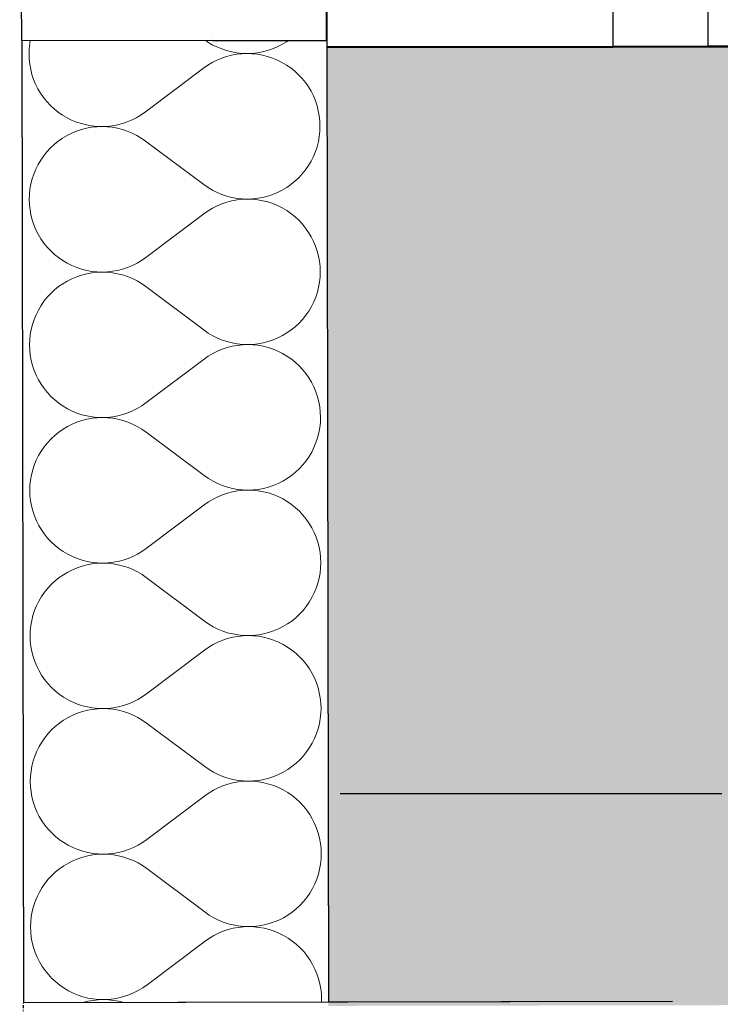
# Model space of a CAD drawing. Header units: millimetres. Extents: x -28761 to 4793, y -4271 to 20239.
# Tile 204 of 256: x -11146 to -10779, y 16435 to 16951. Entities that reach past the tile are written whole.
import ezdxf

# ---------------------------------------------------------------- set-up
doc = ezdxf.new("R2010")
doc.units = ezdxf.units.MM
doc.header["$MEASUREMENT"] = 0
for name, pattern in [('Wipeout_Contour', [1000, 0, -1000]), ('Čerchovaná S', [3.5, 1.5, -0.85, 0.3, -0.85]), ('Čárkovaná', [325, 200, -125])]:
    doc.linetypes.add(name, pattern=pattern)
for name, color, linetype in [('5._POHLED ZÁPADNÍ_1_Konstrukce - nenosné', 7, 'Continuous'), ('5._POHLED ZÁPADNÍ_1_Konstrukce - nosné', 7, 'Continuous'), ('5._POHLED ZÁPADNÍ_1_Nové_Konstrukce - nenosné', 7, 'Continuous'), ('5._POHLED ZÁPADNÍ_1_Nové_Konstrukce - nosné', 7, 'Continuous'), ('5._POHLED ZÁPADNÍ_1_Nové_Kresby a obrázky', 7, 'Continuous'), ('5._POHLED ZÁPADNÍ_1_Nové_Otvory – Dveře', 7, 'Continuous'), ('5._POHLED ZÁPADNÍ_1_Nové_Otvory – Okna', 7, 'Continuous'), ('5._POHLED ZÁPADNÍ_1_Nové_Výplně – Řezové', 7, 'Continuous'), ('5._POHLED ZÁPADNÍ_1_Výplně – Řezové', 7, 'Continuous')]:
    doc.layers.add(name, color=color, linetype=linetype)

# ---------------------------------------------------------------- blocks, each defined once
blk = doc.blocks.new('*X32', base_point=(-30186.65, -6515.26))
at = {"layer": '5._POHLED ZÁPADNÍ_1_Nové_Výplně – Řezové', "color": 21, "linetype": 'Continuous', "lineweight": 20, "true_color": 0xffaaaa}
for p, q in [((-11140.55, 16938.08), (-11140.84, 16935.38)), ((-11140.3, 16939.45), (-11140.55, 16938.08)), ((-11048.33, 16939.62), (-11047.28, 16938.89)), ((-11047.28, 16938.89), (-11044.94, 16937.5)), ((-11044.94, 16937.5), (-11042.5, 16936.29)), ((-11042.5, 16936.29), (-11039.99, 16935.25)), ((-11013.35, 16935.28), (-11010.84, 16936.32)), ((-11010.84, 16936.32), (-11008.41, 16937.54)), ((-11008.41, 16937.54), (-11006.07, 16938.94)), ((-11006.07, 16938.94), (-11004.98, 16939.69)), ((-11140.84, 16935.38), (-11140.93, 16932.66)), ((-11140.93, 16932.66), (-11140.83, 16929.94)), ((-11039.99, 16935.25), (-11037.41, 16934.39)), ((-11037.4, 16931.29), (-11039.98, 16930.42)), ((-11037.41, 16934.39), (-11034.77, 16933.72)), ((-11034.77, 16931.97), (-11037.4, 16931.29)), ((-11034.77, 16933.72), (-11032.09, 16933.24)), ((-11032.09, 16932.46), (-11034.77, 16931.97)), ((-11032.09, 16933.24), (-11029.39, 16932.95)), ((-11029.39, 16932.76), (-11032.09, 16932.46)), ((-11029.39, 16932.95), (-11026.67, 16932.86)), ((-11026.67, 16932.86), (-11029.39, 16932.76)), ((-11026.67, 16932.86), (-11023.95, 16932.96)), ((-11023.95, 16932.77), (-11026.67, 16932.86)), ((-11023.95, 16932.96), (-11021.24, 16933.25)), ((-11021.24, 16932.49), (-11023.95, 16932.77)), ((-11021.24, 16933.25), (-11018.57, 16933.74)), ((-11018.56, 16932.01), (-11021.24, 16932.49)), ((-11018.57, 16933.74), (-11015.93, 16934.42)), ((-11015.93, 16931.34), (-11018.56, 16932.01)), ((-11015.93, 16934.42), (-11013.35, 16935.28)), ((-11013.34, 16930.49), (-11015.93, 16931.34)), ((-11140.83, 16929.94), (-11140.53, 16927.23)), ((-11140.53, 16927.23), (-11140.04, 16924.56)), ((-11047.26, 16926.76), (-11049.49, 16925.2)), ((-11044.92, 16928.15), (-11047.26, 16926.76)), ((-11042.49, 16929.38), (-11044.92, 16928.15)), ((-11039.98, 16930.42), (-11042.49, 16929.38)), ((-11010.83, 16929.45), (-11013.34, 16930.49)), ((-11008.39, 16928.24), (-11010.83, 16929.45)), ((-11006.05, 16926.86), (-11008.39, 16928.24)), ((-11003.81, 16925.31), (-11006.05, 16926.86)), ((-11140.04, 16924.56), (-11139.36, 16921.92)), ((-11139.36, 16921.92), (-11138.5, 16919.34)), ((-11079.92, 16902.29), (-11049.49, 16925.2)), ((-11001.69, 16923.61), (-11003.81, 16925.31)), ((-10999.69, 16921.76), (-11001.69, 16923.61)), ((-10997.84, 16919.77), (-10999.69, 16921.76)), ((-11138.5, 16919.34), (-11137.45, 16916.83)), ((-11137.45, 16916.83), (-11136.23, 16914.4)), ((-10996.12, 16917.66), (-10997.84, 16919.77)), ((-10994.57, 16915.43), (-10996.12, 16917.66)), ((-10993.18, 16913.09), (-10994.57, 16915.43)), ((-11136.23, 16914.4), (-11134.84, 16912.07)), ((-11134.84, 16912.07), (-11133.28, 16909.83)), ((-10991.95, 16910.66), (-10993.18, 16913.09)), ((-10990.91, 16908.15), (-10991.95, 16910.66)), ((-11133.28, 16909.83), (-11131.57, 16907.72)), ((-11131.57, 16907.72), (-11129.71, 16905.73)), ((-11129.71, 16905.73), (-11127.72, 16903.88)), ((-10990.04, 16905.57), (-10990.91, 16908.15)), ((-10989.37, 16902.93), (-10990.04, 16905.57)), ((-11127.72, 16903.88), (-11125.6, 16902.18)), ((-11125.6, 16902.18), (-11123.36, 16900.63)), ((-11123.36, 16900.63), (-11121.02, 16899.25)), ((-11084.49, 16899.34), (-11082.15, 16900.73)), ((-11082.15, 16900.73), (-11079.92, 16902.29)), ((-10988.88, 16900.26), (-10989.37, 16902.93)), ((-10988.58, 16897.55), (-10988.88, 16900.26)), ((-11121.02, 16899.25), (-11118.58, 16898.04)), ((-11118.58, 16898.04), (-11116.06, 16897)), ((-11116.06, 16897), (-11113.48, 16896.15)), ((-11113.48, 16896.15), (-11110.84, 16895.48)), ((-11110.84, 16895.48), (-11108.17, 16895)), ((-11108.17, 16895), (-11105.46, 16894.72)), ((-11105.46, 16894.72), (-11102.74, 16894.63)), ((-11102.74, 16894.63), (-11105.46, 16894.53)), ((-11102.74, 16894.63), (-11100.02, 16894.73)), ((-11100.02, 16894.54), (-11102.74, 16894.63)), ((-11100.02, 16894.73), (-11097.32, 16895.03)), ((-11097.32, 16895.03), (-11094.64, 16895.52)), ((-11094.64, 16895.52), (-11092.01, 16896.2)), ((-11092.01, 16896.2), (-11089.43, 16897.07)), ((-11089.43, 16897.07), (-11086.92, 16898.11)), ((-11086.92, 16898.11), (-11084.49, 16899.34)), ((-10988.48, 16894.83), (-10988.58, 16897.55)), ((-10988.57, 16892.11), (-10988.48, 16894.83)), ((-11121, 16889.95), (-11123.34, 16888.55)), ((-11118.57, 16891.17), (-11121, 16889.95)), ((-11116.06, 16892.21), (-11118.57, 16891.17)), ((-11113.48, 16893.07), (-11116.06, 16892.21)), ((-11110.84, 16893.75), (-11113.48, 16893.07)), ((-11108.16, 16894.24), (-11110.84, 16893.75)), ((-11105.46, 16894.53), (-11108.16, 16894.24)), ((-11097.32, 16894.25), (-11100.02, 16894.54)), ((-11094.64, 16893.77), (-11097.32, 16894.25)), ((-11092, 16893.1), (-11094.64, 16893.77)), ((-11089.42, 16892.24), (-11092, 16893.1)), ((-11086.91, 16891.2), (-11089.42, 16892.24)), ((-11084.47, 16889.99), (-11086.91, 16891.2)), ((-11082.13, 16888.6), (-11084.47, 16889.99)), ((-10988.86, 16889.41), (-10988.57, 16892.11)), ((-11127.69, 16885.29), (-11129.67, 16883.43)), ((-11125.57, 16887), (-11127.69, 16885.29)), ((-11123.34, 16888.55), (-11125.57, 16887)), ((-11079.89, 16887.05), (-11082.13, 16888.6)), ((-11079.89, 16887.05), (-11049.38, 16864.25)), ((-10990.01, 16884.09), (-10989.34, 16886.73)), ((-10989.34, 16886.73), (-10988.86, 16889.41)), ((-11133.23, 16879.32), (-11134.78, 16877.08)), ((-11131.53, 16881.44), (-11133.23, 16879.32)), ((-11129.67, 16883.43), (-11131.53, 16881.44)), ((-10991.9, 16879), (-10990.86, 16881.51)), ((-10990.86, 16881.51), (-10990.01, 16884.09)), ((-11136.16, 16874.74), (-11137.38, 16872.3)), ((-11134.78, 16877.08), (-11136.16, 16874.74)), ((-10996.04, 16871.98), (-10994.5, 16874.22)), ((-10994.5, 16874.22), (-10993.11, 16876.56)), ((-10993.11, 16876.56), (-10991.9, 16879)), ((-11138.41, 16869.79), (-11139.27, 16867.21)), ((-11137.38, 16872.3), (-11138.41, 16869.79)), ((-10999.6, 16867.87), (-10997.75, 16869.86)), ((-10997.75, 16869.86), (-10996.04, 16871.98)), ((-11139.94, 16864.57), (-11140.41, 16861.89)), ((-11139.27, 16867.21), (-11139.94, 16864.57)), ((-11049.38, 16864.25), (-11047.14, 16862.7)), ((-11005.94, 16862.75), (-11003.7, 16864.3)), ((-11003.7, 16864.3), (-11001.59, 16866.01)), ((-11001.59, 16866.01), (-10999.6, 16867.87)), ((-11140.7, 16859.19), (-11140.79, 16856.47)), ((-11140.41, 16861.89), (-11140.7, 16859.19)), ((-11047.14, 16862.7), (-11044.8, 16861.31)), ((-11044.8, 16861.31), (-11042.37, 16860.1)), ((-11042.37, 16860.1), (-11039.85, 16859.06)), ((-11039.85, 16859.06), (-11037.27, 16858.2)), ((-11015.8, 16858.23), (-11013.22, 16859.09)), ((-11013.22, 16859.09), (-11010.7, 16860.13)), ((-11010.7, 16860.13), (-11008.27, 16861.35)), ((-11008.27, 16861.35), (-11005.94, 16862.75)), ((-11140.79, 16856.47), (-11140.69, 16853.75)), ((-11140.69, 16853.75), (-11140.4, 16851.04)), ((-11039.84, 16854.23), (-11042.35, 16853.19)), ((-11037.26, 16855.1), (-11039.84, 16854.23)), ((-11037.27, 16858.2), (-11034.63, 16857.53)), ((-11034.63, 16855.78), (-11037.26, 16855.1)), ((-11034.63, 16857.53), (-11031.96, 16857.05)), ((-11031.95, 16856.27), (-11034.63, 16855.78)), ((-11031.96, 16857.05), (-11029.25, 16856.76)), ((-11029.25, 16856.57), (-11031.95, 16856.27)), ((-11029.25, 16856.76), (-11026.53, 16856.67)), ((-11026.53, 16856.67), (-11029.25, 16856.57)), ((-11026.53, 16856.67), (-11023.81, 16856.77)), ((-11023.81, 16856.58), (-11026.53, 16856.67)), ((-11023.81, 16856.77), (-11021.11, 16857.06)), ((-11021.11, 16856.29), (-11023.81, 16856.58)), ((-11021.11, 16857.06), (-11018.43, 16857.55)), ((-11018.43, 16855.82), (-11021.11, 16856.29)), ((-11018.43, 16857.55), (-11015.8, 16858.23)), ((-11015.79, 16855.15), (-11018.43, 16855.82)), ((-11013.21, 16854.3), (-11015.79, 16855.15)), ((-11010.69, 16853.26), (-11013.21, 16854.3)), ((-11140.4, 16851.04), (-11139.91, 16848.37)), ((-11139.91, 16848.37), (-11139.23, 16845.73)), ((-11079.79, 16826.1), (-11049.35, 16849.01)), ((-11047.12, 16850.57), (-11049.35, 16849.01)), ((-11044.78, 16851.96), (-11047.12, 16850.57)), ((-11042.35, 16853.19), (-11044.78, 16851.96)), ((-11008.26, 16852.05), (-11010.69, 16853.26)), ((-11005.91, 16850.67), (-11008.26, 16852.05)), ((-11003.68, 16849.12), (-11005.91, 16850.67)), ((-11001.55, 16847.42), (-11003.68, 16849.12)), ((-11139.23, 16845.73), (-11138.37, 16843.15)), ((-11138.37, 16843.15), (-11137.32, 16840.64)), ((-10999.56, 16845.57), (-11001.55, 16847.42)), ((-10997.7, 16843.58), (-10999.56, 16845.57)), ((-10995.99, 16841.47), (-10997.7, 16843.58)), ((-11137.32, 16840.64), (-11136.1, 16838.21)), ((-11136.1, 16838.21), (-11134.7, 16835.87)), ((-10994.43, 16839.23), (-10995.99, 16841.47)), ((-10993.04, 16836.9), (-10994.43, 16839.23)), ((-11134.7, 16835.87), (-11133.15, 16833.64)), ((-11133.15, 16833.64), (-11131.44, 16831.53)), ((-10991.82, 16834.47), (-10993.04, 16836.9)), ((-10990.77, 16831.96), (-10991.82, 16834.47)), ((-11131.44, 16831.53), (-11129.58, 16829.54)), ((-11129.58, 16829.54), (-11127.58, 16827.69)), ((-11127.58, 16827.69), (-11125.46, 16825.99)), ((-10989.91, 16829.38), (-10990.77, 16831.96)), ((-10989.23, 16826.74), (-10989.91, 16829.38)), ((-11125.46, 16825.99), (-11123.22, 16824.44)), ((-11123.22, 16824.44), (-11120.88, 16823.06)), ((-11120.88, 16823.06), (-11118.45, 16821.85)), ((-11086.78, 16821.92), (-11084.35, 16823.15)), ((-11084.35, 16823.15), (-11082.02, 16824.54)), ((-11082.02, 16824.54), (-11079.79, 16826.1)), ((-10988.74, 16824.07), (-10989.23, 16826.74)), ((-10988.45, 16821.36), (-10988.74, 16824.07)), ((-11118.45, 16821.85), (-11115.93, 16820.81)), ((-11115.93, 16820.81), (-11113.35, 16819.96)), ((-11113.35, 16819.96), (-11110.71, 16819.29)), ((-11110.71, 16817.56), (-11113.34, 16816.88)), ((-11110.71, 16819.29), (-11108.03, 16818.81)), ((-11108.03, 16818.05), (-11110.71, 16817.56)), ((-11108.03, 16818.81), (-11105.32, 16818.53)), ((-11105.32, 16818.34), (-11108.03, 16818.05)), ((-11105.32, 16818.53), (-11102.61, 16818.44)), ((-11102.61, 16818.44), (-11105.32, 16818.34)), ((-11102.61, 16818.44), (-11099.89, 16818.54)), ((-11099.89, 16818.35), (-11102.61, 16818.44)), ((-11099.89, 16818.54), (-11097.18, 16818.84)), ((-11097.18, 16818.06), (-11099.89, 16818.35)), ((-11097.18, 16818.84), (-11094.51, 16819.33)), ((-11094.5, 16817.58), (-11097.18, 16818.06)), ((-11094.51, 16819.33), (-11091.87, 16820.01)), ((-11091.87, 16816.91), (-11094.5, 16817.58)), ((-11091.87, 16820.01), (-11089.29, 16820.88)), ((-11089.29, 16820.88), (-11086.78, 16821.92)), ((-10988.34, 16818.64), (-10988.45, 16821.36)), ((-10988.44, 16815.92), (-10988.34, 16818.64)), ((-11123.2, 16812.36), (-11125.43, 16810.81)), ((-11120.86, 16813.76), (-11123.2, 16812.36)), ((-11118.43, 16814.98), (-11120.86, 16813.76)), ((-11115.92, 16816.02), (-11118.43, 16814.98)), ((-11113.34, 16816.88), (-11115.92, 16816.02)), ((-11089.28, 16816.05), (-11091.87, 16816.91)), ((-11086.77, 16815.01), (-11089.28, 16816.05)), ((-11084.34, 16813.8), (-11086.77, 16815.01)), ((-11082, 16812.41), (-11084.34, 16813.8)), ((-11079.76, 16810.86), (-11082, 16812.41)), ((-10989.2, 16810.54), (-10988.72, 16813.22)), ((-10988.72, 16813.22), (-10988.44, 16815.92)), ((-11129.54, 16807.24), (-11131.39, 16805.25)), ((-11127.55, 16809.1), (-11129.54, 16807.24)), ((-11125.43, 16810.81), (-11127.55, 16809.1)), ((-11079.76, 16810.86), (-11049.24, 16788.06)), ((-10990.72, 16805.32), (-10989.87, 16807.9)), ((-10989.87, 16807.9), (-10989.2, 16810.54)), ((-11133.09, 16803.13), (-11134.64, 16800.89)), ((-11131.39, 16805.25), (-11133.09, 16803.13)), ((-10992.98, 16800.37), (-10991.76, 16802.8)), ((-10991.76, 16802.8), (-10990.72, 16805.32)), ((-11136.03, 16798.55), (-11137.24, 16796.11)), ((-11134.64, 16800.89), (-11136.03, 16798.55)), ((-10995.91, 16795.79), (-10994.36, 16798.03)), ((-10994.36, 16798.03), (-10992.98, 16800.37)), ((-11138.28, 16793.6), (-11139.13, 16791.02)), ((-11137.24, 16796.11), (-11138.28, 16793.6)), ((-11001.45, 16789.82), (-10999.46, 16791.68)), ((-10999.46, 16791.68), (-10997.61, 16793.67)), ((-10997.61, 16793.67), (-10995.91, 16795.79)), ((-11139.8, 16788.38), (-11140.28, 16785.7)), ((-11139.13, 16791.02), (-11139.8, 16788.38)), ((-11049.24, 16788.06), (-11047.01, 16786.51)), ((-11047.01, 16786.51), (-11044.67, 16785.12)), ((-11008.14, 16785.16), (-11005.8, 16786.56)), ((-11005.8, 16786.56), (-11003.57, 16788.11)), ((-11003.57, 16788.11), (-11001.45, 16789.82)), ((-11140.57, 16783), (-11140.66, 16780.28)), ((-11140.28, 16785.7), (-11140.57, 16783)), ((-11044.67, 16785.12), (-11042.23, 16783.91)), ((-11042.23, 16783.91), (-11039.72, 16782.87)), ((-11039.72, 16782.87), (-11037.14, 16782.01)), ((-11037.14, 16782.01), (-11034.5, 16781.34)), ((-11034.5, 16781.34), (-11031.82, 16780.86)), ((-11020.97, 16780.87), (-11018.3, 16781.36)), ((-11018.3, 16781.36), (-11015.66, 16782.04)), ((-11015.66, 16782.04), (-11013.08, 16782.9)), ((-11013.08, 16782.9), (-11010.57, 16783.94)), ((-11010.57, 16783.94), (-11008.14, 16785.16)), ((-11140.66, 16780.28), (-11140.56, 16777.56)), ((-11140.56, 16777.56), (-11140.26, 16774.85)), ((-11042.22, 16777), (-11044.65, 16775.77)), ((-11039.71, 16778.04), (-11042.22, 16777)), ((-11037.13, 16778.91), (-11039.71, 16778.04)), ((-11034.5, 16779.59), (-11037.13, 16778.91)), ((-11031.82, 16780.08), (-11034.5, 16779.59)), ((-11031.82, 16780.86), (-11029.12, 16780.57)), ((-11029.12, 16780.38), (-11031.82, 16780.08)), ((-11029.12, 16780.57), (-11026.4, 16780.48)), ((-11026.4, 16780.48), (-11029.12, 16780.38)), ((-11026.4, 16780.48), (-11023.68, 16780.58)), ((-11023.68, 16780.39), (-11026.4, 16780.48)), ((-11023.68, 16780.58), (-11020.97, 16780.87)), ((-11020.97, 16780.1), (-11023.68, 16780.39)), ((-11018.29, 16779.63), (-11020.97, 16780.1)), ((-11015.66, 16778.96), (-11018.29, 16779.63)), ((-11013.07, 16778.11), (-11015.66, 16778.96)), ((-11010.56, 16777.07), (-11013.07, 16778.11)), ((-11008.12, 16775.86), (-11010.56, 16777.07)), ((-11140.26, 16774.85), (-11139.77, 16772.18)), ((-11139.77, 16772.18), (-11139.09, 16769.54)), ((-11079.65, 16749.91), (-11049.22, 16772.82)), ((-11046.99, 16774.38), (-11049.22, 16772.82)), ((-11044.65, 16775.77), (-11046.99, 16774.38)), ((-11005.78, 16774.48), (-11008.12, 16775.86)), ((-11003.54, 16772.93), (-11005.78, 16774.48)), ((-11001.42, 16771.23), (-11003.54, 16772.93)), ((-10999.42, 16769.38), (-11001.42, 16771.23)), ((-11139.09, 16769.54), (-11138.23, 16766.96)), ((-11138.23, 16766.96), (-11137.18, 16764.45)), ((-10997.57, 16767.39), (-10999.42, 16769.38)), ((-10995.85, 16765.28), (-10997.57, 16767.39)), ((-11137.18, 16764.45), (-11135.96, 16762.02)), ((-11135.96, 16762.02), (-11134.57, 16759.68)), ((-10994.3, 16763.04), (-10995.85, 16765.28)), ((-10992.91, 16760.71), (-10994.3, 16763.04)), ((-10991.68, 16758.28), (-10992.91, 16760.71)), ((-11134.57, 16759.68), (-11133.01, 16757.45)), ((-11133.01, 16757.45), (-11131.3, 16755.34)), ((-10990.64, 16755.77), (-10991.68, 16758.28)), ((-10989.77, 16753.19), (-10990.64, 16755.77)), ((-11131.3, 16755.34), (-11129.44, 16753.35)), ((-11129.44, 16753.35), (-11127.45, 16751.5)), ((-11127.45, 16751.5), (-11125.33, 16749.8)), ((-10989.1, 16750.55), (-10989.77, 16753.19)), ((-10988.61, 16747.87), (-10989.1, 16750.55)), ((-11125.33, 16749.8), (-11123.09, 16748.25)), ((-11123.09, 16748.25), (-11120.75, 16746.87)), ((-11120.75, 16746.87), (-11118.31, 16745.66)), ((-11118.31, 16745.66), (-11115.79, 16744.62)), ((-11089.16, 16744.69), (-11086.65, 16745.73)), ((-11086.65, 16745.73), (-11084.22, 16746.96)), ((-11084.22, 16746.96), (-11081.88, 16748.35)), ((-11081.88, 16748.35), (-11079.65, 16749.91)), ((-10988.31, 16745.17), (-10988.61, 16747.87)), ((-10988.21, 16742.45), (-10988.31, 16745.17)), ((-11115.79, 16744.62), (-11113.21, 16743.77)), ((-11113.21, 16740.69), (-11115.79, 16739.83)), ((-11113.21, 16743.77), (-11110.57, 16743.1)), ((-11110.57, 16741.37), (-11113.21, 16740.69)), ((-11110.57, 16743.1), (-11107.9, 16742.62)), ((-11107.89, 16741.86), (-11110.57, 16741.37)), ((-11107.9, 16742.62), (-11105.19, 16742.34)), ((-11105.19, 16742.15), (-11107.89, 16741.86)), ((-11105.19, 16742.34), (-11102.47, 16742.25)), ((-11102.47, 16742.25), (-11105.19, 16742.15)), ((-11102.47, 16742.25), (-11099.75, 16742.35)), ((-11099.75, 16742.16), (-11102.47, 16742.25)), ((-11099.75, 16742.35), (-11097.05, 16742.65)), ((-11097.05, 16741.87), (-11099.75, 16742.16)), ((-11097.05, 16742.65), (-11094.37, 16743.14)), ((-11094.37, 16741.39), (-11097.05, 16741.87)), ((-11094.37, 16743.14), (-11091.74, 16743.82)), ((-11091.73, 16740.72), (-11094.37, 16741.39)), ((-11091.74, 16743.82), (-11089.16, 16744.69)), ((-11089.15, 16739.86), (-11091.73, 16740.72)), ((-10988.3, 16739.73), (-10988.21, 16742.45)), ((-11123.07, 16736.17), (-11125.3, 16734.62)), ((-11120.73, 16737.57), (-11123.07, 16736.17)), ((-11118.3, 16738.79), (-11120.73, 16737.57)), ((-11115.79, 16739.83), (-11118.3, 16738.79)), ((-11086.64, 16738.82), (-11089.15, 16739.86)), ((-11084.2, 16737.61), (-11086.64, 16738.82)), ((-11081.86, 16736.22), (-11084.2, 16737.61)), ((-11079.62, 16734.67), (-11081.86, 16736.22)), ((-10989.07, 16734.35), (-10988.59, 16737.03)), ((-10988.59, 16737.03), (-10988.3, 16739.73)), ((-11129.4, 16731.05), (-11131.25, 16729.06)), ((-11127.42, 16732.91), (-11129.4, 16731.05)), ((-11125.3, 16734.62), (-11127.42, 16732.91)), ((-11079.62, 16734.67), (-11049.11, 16711.87)), ((-10990.59, 16729.13), (-10989.73, 16731.71)), ((-10989.73, 16731.71), (-10989.07, 16734.35)), ((-11134.51, 16724.7), (-11135.89, 16722.36)), ((-11132.96, 16726.94), (-11134.51, 16724.7)), ((-11131.25, 16729.06), (-11132.96, 16726.94)), ((-10992.84, 16724.18), (-10991.63, 16726.61)), ((-10991.63, 16726.61), (-10990.59, 16729.13)), ((-11137.11, 16719.92), (-11138.14, 16717.41)), ((-11135.89, 16722.36), (-11137.11, 16719.92)), ((-10997.48, 16717.48), (-10995.77, 16719.6)), ((-10995.77, 16719.6), (-10994.23, 16721.84)), ((-10994.23, 16721.84), (-10992.84, 16724.18)), ((-11139, 16714.83), (-11139.67, 16712.19)), ((-11138.14, 16717.41), (-11139, 16714.83)), ((-11001.32, 16713.63), (-10999.33, 16715.49)), ((-10999.33, 16715.49), (-10997.48, 16717.48)), ((-11140.14, 16709.51), (-11140.43, 16706.81)), ((-11139.67, 16712.19), (-11140.14, 16709.51)), ((-11049.11, 16711.87), (-11046.87, 16710.32)), ((-11046.87, 16710.32), (-11044.53, 16708.93)), ((-11008, 16708.97), (-11005.67, 16710.36)), ((-11005.67, 16710.36), (-11003.43, 16711.92)), ((-11003.43, 16711.92), (-11001.32, 16713.63)), ((-11140.43, 16706.81), (-11140.52, 16704.09)), ((-11140.52, 16704.09), (-11140.42, 16701.37)), ((-11044.53, 16708.93), (-11042.1, 16707.72)), ((-11042.1, 16707.72), (-11039.58, 16706.68)), ((-11039.58, 16706.68), (-11037, 16705.82)), ((-11037, 16705.82), (-11034.36, 16705.15)), ((-11034.36, 16705.15), (-11031.69, 16704.67)), ((-11031.68, 16703.89), (-11034.36, 16703.4)), ((-11031.69, 16704.67), (-11028.98, 16704.38)), ((-11028.98, 16704.19), (-11031.68, 16703.89)), ((-11028.98, 16704.38), (-11026.26, 16704.29)), ((-11026.26, 16704.29), (-11028.98, 16704.19)), ((-11026.26, 16704.29), (-11023.54, 16704.39)), ((-11023.54, 16704.2), (-11026.26, 16704.29)), ((-11023.54, 16704.39), (-11020.84, 16704.68)), ((-11020.84, 16703.91), (-11023.54, 16704.2)), ((-11020.84, 16704.68), (-11018.16, 16705.17)), ((-11018.16, 16703.44), (-11020.84, 16703.91)), ((-11018.16, 16705.17), (-11015.53, 16705.85)), ((-11015.53, 16705.85), (-11012.95, 16706.71)), ((-11012.95, 16706.71), (-11010.43, 16707.75)), ((-11010.43, 16707.75), (-11008, 16708.97)), ((-11140.42, 16701.37), (-11140.13, 16698.66)), ((-11044.51, 16699.58), (-11046.85, 16698.19)), ((-11042.08, 16700.81), (-11044.51, 16699.58)), ((-11039.57, 16701.85), (-11042.08, 16700.81)), ((-11036.99, 16702.72), (-11039.57, 16701.85)), ((-11034.36, 16703.4), (-11036.99, 16702.72)), ((-11015.52, 16702.77), (-11018.16, 16703.44)), ((-11012.94, 16701.92), (-11015.52, 16702.77)), ((-11010.42, 16700.88), (-11012.94, 16701.92)), ((-11007.99, 16699.67), (-11010.42, 16700.88)), ((-11005.64, 16698.29), (-11007.99, 16699.67)), ((-11140.13, 16698.66), (-11139.64, 16695.99)), ((-11139.64, 16695.99), (-11138.96, 16693.35)), ((-11079.52, 16673.72), (-11049.08, 16696.63)), ((-11046.85, 16698.19), (-11049.08, 16696.63)), ((-11003.41, 16696.74), (-11005.64, 16698.29)), ((-11001.28, 16695.04), (-11003.41, 16696.74)), ((-10999.29, 16693.19), (-11001.28, 16695.04)), ((-11138.96, 16693.35), (-11138.1, 16690.77)), ((-11138.1, 16690.77), (-11137.05, 16688.26)), ((-10997.43, 16691.2), (-10999.29, 16693.19)), ((-10995.72, 16689.09), (-10997.43, 16691.2)), ((-10994.16, 16686.85), (-10995.72, 16689.09)), ((-11137.05, 16688.26), (-11135.83, 16685.83)), ((-11135.83, 16685.83), (-11134.43, 16683.49)), ((-11134.43, 16683.49), (-11132.88, 16681.26)), ((-10992.77, 16684.52), (-10994.16, 16686.85)), ((-10991.55, 16682.09), (-10992.77, 16684.52)), ((-11132.88, 16681.26), (-11131.17, 16679.15)), ((-11131.17, 16679.15), (-11129.31, 16677.16)), ((-10990.5, 16679.58), (-10991.55, 16682.09)), ((-10989.64, 16677), (-10990.5, 16679.58)), ((-11129.31, 16677.16), (-11127.31, 16675.31)), ((-11127.31, 16675.31), (-11125.19, 16673.61)), ((-11125.19, 16673.61), (-11122.95, 16672.06)), ((-11081.75, 16672.16), (-11079.52, 16673.72)), ((-10988.96, 16674.36), (-10989.64, 16677)), ((-10988.47, 16671.68), (-10988.96, 16674.36)), ((-11122.95, 16672.06), (-11120.61, 16670.68)), ((-11120.61, 16670.68), (-11118.18, 16669.47)), ((-11118.18, 16669.47), (-11115.66, 16668.43)), ((-11115.66, 16668.43), (-11113.08, 16667.58)), ((-11091.6, 16667.63), (-11089.02, 16668.49)), ((-11089.02, 16668.49), (-11086.51, 16669.54)), ((-11086.51, 16669.54), (-11084.08, 16670.77)), ((-11084.08, 16670.77), (-11081.75, 16672.16)), ((-10988.18, 16668.98), (-10988.47, 16671.68)), ((-10988.07, 16666.26), (-10988.18, 16668.98)), ((-11115.65, 16663.64), (-11118.16, 16662.6)), ((-11113.07, 16664.5), (-11115.65, 16663.64)), ((-11113.08, 16667.58), (-11110.44, 16666.91)), ((-11110.44, 16665.18), (-11113.07, 16664.5)), ((-11110.44, 16666.91), (-11107.76, 16666.43)), ((-11107.76, 16665.66), (-11110.44, 16665.18)), ((-11107.76, 16666.43), (-11105.05, 16666.15)), ((-11105.05, 16665.96), (-11107.76, 16665.66)), ((-11105.05, 16666.15), (-11102.34, 16666.06)), ((-11102.34, 16666.06), (-11105.05, 16665.96)), ((-11102.34, 16666.06), (-11099.62, 16666.16)), ((-11099.62, 16665.96), (-11102.34, 16666.06)), ((-11099.62, 16666.16), (-11096.91, 16666.46)), ((-11096.91, 16665.68), (-11099.62, 16665.96)), ((-11096.91, 16666.46), (-11094.24, 16666.95)), ((-11094.23, 16665.2), (-11096.91, 16665.68)), ((-11094.24, 16666.95), (-11091.6, 16667.63)), ((-11091.6, 16664.53), (-11094.23, 16665.2)), ((-11089.01, 16663.67), (-11091.6, 16664.53)), ((-11086.5, 16662.63), (-11089.01, 16663.67)), ((-11084.07, 16661.42), (-11086.5, 16662.63)), ((-10988.45, 16660.84), (-10988.17, 16663.54)), ((-10988.17, 16663.54), (-10988.07, 16666.26)), ((-11125.16, 16658.43), (-11127.28, 16656.72)), ((-11122.93, 16659.98), (-11125.16, 16658.43)), ((-11120.59, 16661.37), (-11122.93, 16659.98)), ((-11118.16, 16662.6), (-11120.59, 16661.37)), ((-11081.73, 16660.03), (-11084.07, 16661.42)), ((-11079.49, 16658.48), (-11081.73, 16660.03)), ((-11079.49, 16658.48), (-11048.97, 16635.68)), ((-10989.6, 16655.52), (-10988.93, 16658.16)), ((-10988.93, 16658.16), (-10988.45, 16660.84)), ((-11131.12, 16652.87), (-11132.82, 16650.75)), ((-11129.27, 16654.86), (-11131.12, 16652.87)), ((-11127.28, 16656.72), (-11129.27, 16654.86)), ((-10991.49, 16650.42), (-10990.45, 16652.94)), ((-10990.45, 16652.94), (-10989.6, 16655.52)), ((-11134.37, 16648.51), (-11135.76, 16646.17)), ((-11132.82, 16650.75), (-11134.37, 16648.51)), ((-10994.09, 16645.65), (-10992.71, 16647.99)), ((-10992.71, 16647.99), (-10991.49, 16650.42)), ((-11136.97, 16643.73), (-11138.01, 16641.22)), ((-11135.76, 16646.17), (-11136.97, 16643.73)), ((-10997.34, 16641.29), (-10995.64, 16643.41)), ((-10995.64, 16643.41), (-10994.09, 16645.65)), ((-11138.86, 16638.64), (-11139.53, 16636)), ((-11138.01, 16641.22), (-11138.86, 16638.64)), ((-11003.3, 16635.73), (-11001.18, 16637.44)), ((-11001.18, 16637.44), (-10999.19, 16639.3)), ((-10999.19, 16639.3), (-10997.34, 16641.29)), ((-11140.01, 16633.32), (-11140.3, 16630.62)), ((-11139.53, 16636), (-11140.01, 16633.32)), ((-11048.97, 16635.68), (-11046.74, 16634.13)), ((-11046.74, 16634.13), (-11044.4, 16632.74)), ((-11044.4, 16632.74), (-11041.96, 16631.53)), ((-11010.3, 16631.56), (-11007.87, 16632.78)), ((-11007.87, 16632.78), (-11005.53, 16634.17)), ((-11005.53, 16634.17), (-11003.3, 16635.73)), ((-11140.3, 16630.62), (-11140.39, 16627.9)), ((-11140.39, 16627.9), (-11140.29, 16625.18)), ((-11041.96, 16631.53), (-11039.45, 16630.49)), ((-11039.45, 16630.49), (-11036.87, 16629.63)), ((-11036.86, 16626.53), (-11039.44, 16625.66)), ((-11036.87, 16629.63), (-11034.23, 16628.96)), ((-11034.23, 16627.21), (-11036.86, 16626.53)), ((-11034.23, 16628.96), (-11031.55, 16628.48)), ((-11031.55, 16627.7), (-11034.23, 16627.21)), ((-11031.55, 16628.48), (-11028.85, 16628.19)), ((-11028.85, 16628), (-11031.55, 16627.7)), ((-11028.85, 16628.19), (-11026.13, 16628.1)), ((-11026.13, 16628.1), (-11028.85, 16628)), ((-11026.13, 16628.1), (-11023.41, 16628.2)), ((-11023.41, 16628.01), (-11026.13, 16628.1)), ((-11023.41, 16628.2), (-11020.7, 16628.49)), ((-11020.7, 16627.72), (-11023.41, 16628.01)), ((-11020.7, 16628.49), (-11018.03, 16628.98)), ((-11018.02, 16627.25), (-11020.7, 16627.72)), ((-11018.03, 16628.98), (-11015.39, 16629.66)), ((-11015.39, 16626.58), (-11018.02, 16627.25)), ((-11015.39, 16629.66), (-11012.81, 16630.52)), ((-11012.8, 16625.73), (-11015.39, 16626.58)), ((-11012.81, 16630.52), (-11010.3, 16631.56)), ((-11140.29, 16625.18), (-11139.99, 16622.47)), ((-11139.99, 16622.47), (-11139.5, 16619.8)), ((-11046.72, 16622), (-11048.95, 16620.44)), ((-11044.38, 16623.39), (-11046.72, 16622)), ((-11041.95, 16624.62), (-11044.38, 16623.39)), ((-11039.44, 16625.66), (-11041.95, 16624.62)), ((-11010.29, 16624.69), (-11012.8, 16625.73)), ((-11007.85, 16623.48), (-11010.29, 16624.69)), ((-11005.51, 16622.1), (-11007.85, 16623.48)), ((-11003.27, 16620.55), (-11005.51, 16622.1)), ((-11139.5, 16619.8), (-11138.82, 16617.16)), ((-11138.82, 16617.16), (-11137.96, 16614.58)), ((-11079.38, 16597.53), (-11048.95, 16620.44)), ((-11001.15, 16618.85), (-11003.27, 16620.55)), ((-10999.15, 16617), (-11001.15, 16618.85)), ((-10997.3, 16615.01), (-10999.15, 16617)), ((-11137.96, 16614.58), (-11136.91, 16612.07)), ((-11136.91, 16612.07), (-11135.69, 16609.64)), ((-10995.58, 16612.9), (-10997.3, 16615.01)), ((-10994.03, 16610.66), (-10995.58, 16612.9)), ((-11135.69, 16609.64), (-11134.3, 16607.3)), ((-11134.3, 16607.3), (-11132.74, 16605.07)), ((-10992.64, 16608.33), (-10994.03, 16610.66)), ((-10991.41, 16605.9), (-10992.64, 16608.33)), ((-11132.74, 16605.07), (-11131.03, 16602.96)), ((-11131.03, 16602.96), (-11129.17, 16600.97)), ((-11129.17, 16600.97), (-11127.18, 16599.12)), ((-10990.37, 16603.38), (-10991.41, 16605.9)), ((-10989.5, 16600.81), (-10990.37, 16603.38)), ((-10988.83, 16598.17), (-10989.5, 16600.81)), ((-11127.18, 16599.12), (-11125.06, 16597.42)), ((-11125.06, 16597.42), (-11122.82, 16595.87)), ((-11122.82, 16595.87), (-11120.48, 16594.49)), ((-11083.95, 16594.58), (-11081.61, 16595.97)), ((-11081.61, 16595.97), (-11079.38, 16597.53)), ((-10988.34, 16595.49), (-10988.83, 16598.17)), ((-11120.48, 16594.49), (-11118.04, 16593.28)), ((-11118.04, 16593.28), (-11115.52, 16592.24)), ((-11115.52, 16592.24), (-11112.94, 16591.39)), ((-11112.94, 16591.39), (-11110.3, 16590.72)), ((-11110.3, 16590.72), (-11107.63, 16590.24)), ((-11096.78, 16590.27), (-11094.1, 16590.76)), ((-11094.1, 16590.76), (-11091.47, 16591.44)), ((-11091.47, 16591.44), (-11088.89, 16592.3)), ((-11088.89, 16592.3), (-11086.38, 16593.35)), ((-11086.38, 16593.35), (-11083.95, 16594.58)), ((-10988.04, 16592.79), (-10988.34, 16595.49)), ((-10987.94, 16590.07), (-10988.04, 16592.79)), ((-11118.03, 16586.41), (-11120.46, 16585.18)), ((-11115.52, 16587.45), (-11118.03, 16586.41)), ((-11112.94, 16588.31), (-11115.52, 16587.45)), ((-11110.3, 16588.99), (-11112.94, 16588.31)), ((-11107.62, 16589.47), (-11110.3, 16588.99)), ((-11107.63, 16590.24), (-11104.92, 16589.96)), ((-11104.92, 16589.77), (-11107.62, 16589.47)), ((-11104.92, 16589.96), (-11102.2, 16589.87)), ((-11102.2, 16589.87), (-11104.92, 16589.77)), ((-11102.2, 16589.87), (-11099.48, 16589.97)), ((-11099.48, 16589.77), (-11102.2, 16589.87)), ((-11099.48, 16589.97), (-11096.78, 16590.27)), ((-11096.78, 16589.49), (-11099.48, 16589.77)), ((-11094.1, 16589.01), (-11096.78, 16589.49)), ((-11091.46, 16588.34), (-11094.1, 16589.01)), ((-11088.88, 16587.48), (-11091.46, 16588.34)), ((-11086.37, 16586.44), (-11088.88, 16587.48)), ((-11083.93, 16585.23), (-11086.37, 16586.44)), ((-10988.32, 16584.65), (-10988.03, 16587.35)), ((-10988.03, 16587.35), (-10987.94, 16590.07)), ((-11127.15, 16580.53), (-11129.13, 16578.67)), ((-11125.03, 16582.24), (-11127.15, 16580.53)), ((-11122.8, 16583.79), (-11125.03, 16582.24)), ((-11120.46, 16585.18), (-11122.8, 16583.79)), ((-11081.59, 16583.84), (-11083.93, 16585.23)), ((-11079.35, 16582.29), (-11081.59, 16583.84)), ((-11079.35, 16582.29), (-11048.84, 16559.49)), ((-10989.46, 16579.33), (-10988.8, 16581.97)), ((-10988.8, 16581.97), (-10988.32, 16584.65)), ((-11130.98, 16576.68), (-11132.69, 16574.56)), ((-11129.13, 16578.67), (-11130.98, 16576.68)), ((-10991.36, 16574.23), (-10990.32, 16576.75)), ((-10990.32, 16576.75), (-10989.46, 16579.33)), ((-11135.62, 16569.98), (-11136.84, 16567.54)), ((-11134.24, 16572.32), (-11135.62, 16569.98)), ((-11132.69, 16574.56), (-11134.24, 16572.32)), ((-10993.96, 16569.46), (-10992.57, 16571.8)), ((-10992.57, 16571.8), (-10991.36, 16574.23)), ((-11137.87, 16565.03), (-11138.73, 16562.45)), ((-11136.84, 16567.54), (-11137.87, 16565.03)), ((-10999.06, 16563.11), (-10997.21, 16565.1)), ((-10997.21, 16565.1), (-10995.5, 16567.22)), ((-10995.5, 16567.22), (-10993.96, 16569.46)), ((-11139.4, 16559.81), (-11139.87, 16557.13)), ((-11138.73, 16562.45), (-11139.4, 16559.81)), ((-11005.4, 16557.98), (-11003.16, 16559.54)), ((-11003.16, 16559.54), (-11001.05, 16561.25)), ((-11001.05, 16561.25), (-10999.06, 16563.11)), ((-11140.16, 16554.42), (-11140.25, 16551.71)), ((-11139.87, 16557.13), (-11140.16, 16554.42)), ((-11048.84, 16559.49), (-11046.6, 16557.94)), ((-11046.6, 16557.94), (-11044.26, 16556.55)), ((-11044.26, 16556.55), (-11041.83, 16555.34)), ((-11041.83, 16555.34), (-11039.31, 16554.3)), ((-11012.68, 16554.33), (-11010.16, 16555.37)), ((-11010.16, 16555.37), (-11007.73, 16556.59)), ((-11007.73, 16556.59), (-11005.4, 16557.98)), ((-11140.25, 16551.71), (-11140.15, 16548.99)), ((-11039.3, 16549.47), (-11041.81, 16548.42)), ((-11039.31, 16554.3), (-11036.73, 16553.44)), ((-11036.72, 16550.34), (-11039.3, 16549.47)), ((-11036.73, 16553.44), (-11034.09, 16552.77)), ((-11034.09, 16551.02), (-11036.72, 16550.34)), ((-11034.09, 16552.77), (-11031.42, 16552.29)), ((-11031.41, 16551.51), (-11034.09, 16551.02)), ((-11031.42, 16552.29), (-11028.71, 16552)), ((-11028.71, 16551.8), (-11031.41, 16551.51)), ((-11028.71, 16552), (-11025.99, 16551.91)), ((-11025.99, 16551.91), (-11028.71, 16551.8)), ((-11025.99, 16551.91), (-11023.27, 16552.01)), ((-11023.27, 16551.82), (-11025.99, 16551.91)), ((-11023.27, 16552.01), (-11020.57, 16552.3)), ((-11020.57, 16551.53), (-11023.27, 16551.82)), ((-11020.57, 16552.3), (-11017.89, 16552.79)), ((-11017.89, 16551.06), (-11020.57, 16551.53)), ((-11017.89, 16552.79), (-11015.26, 16553.46)), ((-11015.25, 16550.39), (-11017.89, 16551.06)), ((-11015.26, 16553.46), (-11012.68, 16554.33)), ((-11012.67, 16549.54), (-11015.25, 16550.39)), ((-11010.15, 16548.5), (-11012.67, 16549.54)), ((-11140.15, 16548.99), (-11139.85, 16546.28)), ((-11139.85, 16546.28), (-11139.37, 16543.61)), ((-11079.25, 16521.34), (-11048.81, 16544.25)), ((-11046.58, 16545.81), (-11048.81, 16544.25)), ((-11044.24, 16547.2), (-11046.58, 16545.81)), ((-11041.81, 16548.42), (-11044.24, 16547.2)), ((-11007.72, 16547.29), (-11010.15, 16548.5)), ((-11005.37, 16545.91), (-11007.72, 16547.29)), ((-11003.14, 16544.36), (-11005.37, 16545.91)), ((-11001.01, 16542.66), (-11003.14, 16544.36)), ((-11139.37, 16543.61), (-11138.69, 16540.97)), ((-11138.69, 16540.97), (-11137.83, 16538.39)), ((-10999.02, 16540.81), (-11001.01, 16542.66)), ((-10997.16, 16538.82), (-10999.02, 16540.81)), ((-11137.83, 16538.39), (-11136.78, 16535.88)), ((-11136.78, 16535.88), (-11135.56, 16533.45)), ((-10995.45, 16536.7), (-10997.16, 16538.82)), ((-10993.89, 16534.47), (-10995.45, 16536.7)), ((-10992.5, 16532.14), (-10993.89, 16534.47)), ((-11135.56, 16533.45), (-11134.16, 16531.11)), ((-11134.16, 16531.11), (-11132.61, 16528.88)), ((-11132.61, 16528.88), (-11130.9, 16526.77)), ((-10991.28, 16529.71), (-10992.5, 16532.14)), ((-10990.23, 16527.19), (-10991.28, 16529.71)), ((-11130.9, 16526.77), (-11129.04, 16524.78)), ((-11129.04, 16524.78), (-11127.04, 16522.93)), ((-10989.37, 16524.61), (-10990.23, 16527.19)), ((-10988.69, 16521.98), (-10989.37, 16524.61)), ((-11127.04, 16522.93), (-11124.92, 16521.23)), ((-11124.92, 16521.23), (-11122.68, 16519.68)), ((-11122.68, 16519.68), (-11120.34, 16518.3)), ((-11120.34, 16518.3), (-11117.91, 16517.09)), ((-11086.24, 16517.16), (-11083.81, 16518.39)), ((-11083.81, 16518.39), (-11081.48, 16519.78)), ((-11081.48, 16519.78), (-11079.25, 16521.34)), ((-10988.2, 16519.3), (-10988.69, 16521.98)), ((-10987.91, 16516.6), (-10988.2, 16519.3)), ((-11117.91, 16517.09), (-11115.39, 16516.05)), ((-11115.39, 16516.05), (-11112.81, 16515.2)), ((-11112.81, 16515.2), (-11110.17, 16514.53)), ((-11110.17, 16514.53), (-11107.49, 16514.05)), ((-11107.49, 16513.28), (-11110.17, 16512.8)), ((-11107.49, 16514.05), (-11104.78, 16513.77)), ((-11104.78, 16513.58), (-11107.49, 16513.28)), ((-11104.78, 16513.77), (-11102.07, 16513.68)), ((-11102.07, 16513.68), (-11104.78, 16513.58)), ((-11102.07, 16513.68), (-11099.35, 16513.78)), ((-11099.35, 16513.58), (-11102.07, 16513.68)), ((-11099.35, 16513.78), (-11096.64, 16514.08)), ((-11096.64, 16513.3), (-11099.35, 16513.58)), ((-11096.64, 16514.08), (-11093.97, 16514.57)), ((-11093.96, 16512.82), (-11096.64, 16513.3)), ((-11093.97, 16514.57), (-11091.33, 16515.25)), ((-11091.33, 16515.25), (-11088.75, 16516.11)), ((-11088.75, 16516.11), (-11086.24, 16517.16)), ((-10987.8, 16513.88), (-10987.91, 16516.6)), ((-10987.9, 16511.16), (-10987.8, 16513.88)), ((-11120.32, 16508.99), (-11122.66, 16507.6)), ((-11117.89, 16510.21), (-11120.32, 16508.99)), ((-11115.38, 16511.26), (-11117.89, 16510.21)), ((-11112.8, 16512.12), (-11115.38, 16511.26)), ((-11110.17, 16512.8), (-11112.8, 16512.12)), ((-11091.33, 16512.15), (-11093.96, 16512.82)), ((-11088.74, 16511.29), (-11091.33, 16512.15)), ((-11086.23, 16510.25), (-11088.74, 16511.29)), ((-11083.8, 16509.04), (-11086.23, 16510.25)), ((-11081.46, 16507.65), (-11083.8, 16509.04)), ((-10988.66, 16505.78), (-10988.18, 16508.46)), ((-10988.18, 16508.46), (-10987.9, 16511.16)), ((-11127.01, 16504.34), (-11129, 16502.48)), ((-11124.89, 16506.05), (-11127.01, 16504.34)), ((-11122.66, 16507.6), (-11124.89, 16506.05)), ((-11079.22, 16506.1), (-11081.46, 16507.65)), ((-11079.22, 16506.1), (-11048.7, 16483.3)), ((-10990.18, 16500.56), (-10989.33, 16503.14)), ((-10989.33, 16503.14), (-10988.66, 16505.78)), ((-11132.55, 16498.37), (-11134.1, 16496.13)), ((-11130.85, 16500.49), (-11132.55, 16498.37)), ((-11129, 16502.48), (-11130.85, 16500.49)), ((-10992.44, 16495.61), (-10991.22, 16498.04)), ((-10991.22, 16498.04), (-10990.18, 16500.56)), ((-11135.49, 16493.79), (-11136.7, 16491.35)), ((-11134.1, 16496.13), (-11135.49, 16493.79)), ((-10995.37, 16491.03), (-10993.82, 16493.27)), ((-10993.82, 16493.27), (-10992.44, 16495.61)), ((-11137.74, 16488.84), (-11138.59, 16486.26)), ((-11136.7, 16491.35), (-11137.74, 16488.84)), ((-10998.92, 16486.91), (-10997.07, 16488.91)), ((-10997.07, 16488.91), (-10995.37, 16491.03)), ((-11139.26, 16483.62), (-11139.74, 16480.94)), ((-11138.59, 16486.26), (-11139.26, 16483.62)), ((-11048.7, 16483.3), (-11046.47, 16481.75)), ((-11005.26, 16481.79), (-11003.03, 16483.35)), ((-11003.03, 16483.35), (-11000.91, 16485.06)), ((-11000.91, 16485.06), (-10998.92, 16486.91)), ((-11140.03, 16478.23), (-11140.12, 16475.52)), ((-11139.74, 16480.94), (-11140.03, 16478.23)), ((-11046.47, 16481.75), (-11044.13, 16480.36)), ((-11044.13, 16480.36), (-11041.69, 16479.15)), ((-11041.69, 16479.15), (-11039.18, 16478.11)), ((-11039.18, 16478.11), (-11036.6, 16477.25)), ((-11036.6, 16477.25), (-11033.96, 16476.58)), ((-11017.76, 16476.6), (-11015.12, 16477.27)), ((-11015.12, 16477.27), (-11012.54, 16478.14)), ((-11012.54, 16478.14), (-11010.03, 16479.18)), ((-11010.03, 16479.18), (-11007.6, 16480.4)), ((-11007.6, 16480.4), (-11005.26, 16481.79)), ((-11140.12, 16475.52), (-11140.02, 16472.8)), ((-11140.02, 16472.8), (-11139.72, 16470.09)), ((-11041.68, 16472.23), (-11044.11, 16471.01)), ((-11039.17, 16473.28), (-11041.68, 16472.23)), ((-11036.59, 16474.15), (-11039.17, 16473.28)), ((-11033.96, 16474.83), (-11036.59, 16474.15)), ((-11033.96, 16476.58), (-11031.28, 16476.1)), ((-11031.28, 16475.32), (-11033.96, 16474.83)), ((-11031.28, 16476.1), (-11028.58, 16475.81)), ((-11028.57, 16475.61), (-11031.28, 16475.32)), ((-11028.58, 16475.81), (-11025.86, 16475.72)), ((-11025.86, 16475.72), (-11028.57, 16475.61)), ((-11025.86, 16475.72), (-11023.14, 16475.82)), ((-11023.14, 16475.63), (-11025.86, 16475.72)), ((-11023.14, 16475.82), (-11020.43, 16476.11)), ((-11020.43, 16475.34), (-11023.14, 16475.63)), ((-11020.43, 16476.11), (-11017.76, 16476.6)), ((-11017.75, 16474.87), (-11020.43, 16475.34)), ((-11015.12, 16474.2), (-11017.75, 16474.87)), ((-11012.53, 16473.35), (-11015.12, 16474.2)), ((-11010.02, 16472.31), (-11012.53, 16473.35)), ((-11007.58, 16471.1), (-11010.02, 16472.31)), ((-11139.72, 16470.09), (-11139.23, 16467.42)), ((-11139.23, 16467.42), (-11138.55, 16464.78)), ((-11079.11, 16445.15), (-11048.68, 16468.06)), ((-11046.45, 16469.62), (-11048.68, 16468.06)), ((-11044.11, 16471.01), (-11046.45, 16469.62)), ((-11005.24, 16469.72), (-11007.58, 16471.1)), ((-11003, 16468.17), (-11005.24, 16469.72)), ((-11000.88, 16466.47), (-11003, 16468.17)), ((-11138.55, 16464.78), (-11137.69, 16462.2)), ((-11137.69, 16462.2), (-11136.64, 16459.69)), ((-10998.88, 16464.62), (-11000.88, 16466.47)), ((-10997.03, 16462.63), (-10998.88, 16464.62)), ((-10995.31, 16460.51), (-10997.03, 16462.63)), ((-11136.64, 16459.69), (-11135.42, 16457.26)), ((-11135.42, 16457.26), (-11134.03, 16454.92)), ((-10993.76, 16458.28), (-10995.31, 16460.51)), ((-10992.37, 16455.95), (-10993.76, 16458.28)), ((-11134.03, 16454.92), (-11132.47, 16452.69)), ((-11132.47, 16452.69), (-11130.76, 16450.58)), ((-10991.14, 16453.52), (-10992.37, 16455.95)), ((-10990.1, 16451), (-10991.14, 16453.52)), ((-11130.76, 16450.58), (-11128.9, 16448.59)), ((-11128.9, 16448.59), (-11126.91, 16446.74)), ((-11126.91, 16446.74), (-11124.79, 16445.04)), ((-10989.23, 16448.42), (-10990.1, 16451)), ((-10988.55, 16445.79), (-10989.23, 16448.42)), ((-11124.79, 16445.04), (-11122.55, 16443.49)), ((-11122.55, 16443.49), (-11120.21, 16442.11)), ((-11120.21, 16442.11), (-11117.77, 16440.9)), ((-11088.62, 16439.92), (-11086.11, 16440.97)), ((-11086.11, 16440.97), (-11083.68, 16442.2)), ((-11083.68, 16442.2), (-11081.34, 16443.59)), ((-11081.34, 16443.59), (-11079.11, 16445.15)), ((-10988.07, 16443.11), (-10988.55, 16445.79)), ((-10987.77, 16440.41), (-10988.07, 16443.11)), ((-11117.77, 16440.9), (-11115.25, 16439.86)), ((-11115.25, 16439.86), (-11112.67, 16439.01)), ((-11112.67, 16435.93), (-11112.74, 16435.91)), ((-11112.67, 16439.01), (-11110.03, 16438.34)), ((-11110.03, 16436.61), (-11112.67, 16435.93)), ((-11110.03, 16438.34), (-11107.36, 16437.86)), ((-11107.35, 16437.09), (-11110.03, 16436.61)), ((-11107.36, 16437.86), (-11104.65, 16437.58)), ((-11104.65, 16437.39), (-11107.35, 16437.09)), ((-11104.65, 16437.58), (-11101.93, 16437.49)), ((-11101.93, 16437.49), (-11104.65, 16437.39)), ((-11101.93, 16437.49), (-11099.21, 16437.59)), ((-11099.21, 16437.39), (-11101.93, 16437.49)), ((-11099.21, 16437.59), (-11096.51, 16437.89)), ((-11096.51, 16437.11), (-11099.21, 16437.39)), ((-11096.51, 16437.89), (-11093.83, 16438.38)), ((-11093.83, 16436.63), (-11096.51, 16437.11)), ((-11093.83, 16438.38), (-11091.2, 16439.06)), ((-11091.19, 16435.96), (-11093.83, 16436.63)), ((-11091.2, 16439.06), (-11088.62, 16439.92)), ((-11091.16, 16435.94), (-11091.19, 16435.96)), ((-10987.67, 16437.69), (-10987.77, 16440.41)), ((-10987.72, 16436.13), (-10987.67, 16437.69))]:
    blk.add_line(p, q, dxfattribs=at)

msp = doc.modelspace()

# ---------------------------------------------------------------- hatches: boundary and pattern name
at = {"layer": '5._POHLED ZÁPADNÍ_1_Nové_Výplně – Řezové', "linetype": 'Continuous', "lineweight": 0, "true_color": 0xf2b2b2}
msp.add_hatch(color=9, dxfattribs=at).paths.add_polyline_path([(-10534.16, 16437.63), (-10984.16, 16436.81), (-10984.15, 16434.21), (-10534.16, 16435.04)])
at = {"layer": '5._POHLED ZÁPADNÍ_1_Výplně – Řezové', "linetype": 'Continuous', "lineweight": 13}
msp.add_hatch(color=254, dxfattribs=at).paths.add_polyline_path([(-10535.08, 16936.95), (-10985.07, 16936.13), (-10984.16, 16436.81), (-10534.16, 16437.63)])

# ---------------------------------------------------------------- linework, layer by layer
at = {"layer": '5._POHLED ZÁPADNÍ_1_Konstrukce - nosné', "color": 7, "linetype": 'Continuous', "lineweight": 50}
for p, q in [((-10985.07, 16936.13), (-10835.07, 16936.4)), ((-10835.07, 16936.4), (-10785.07, 16936.49)), ((-10785.07, 16936.49), (-10535.07, 16936.95))]:
    msp.add_line(p, q, dxfattribs=at)
at = {"layer": '5._POHLED ZÁPADNÍ_1_Konstrukce - nosné', "color": 7, "linetype": 'Continuous', "lineweight": 50, "flags": 128}
msp.add_lwpolyline([(-10985.07, 16936.13), (-10984.16, 16436.81)], dxfattribs=at)
at = {"layer": '5._POHLED ZÁPADNÍ_1_Nové_Konstrukce - nenosné', "color": 1, "linetype": 'Čárkovaná', "lineweight": 25}
for p, q in [((-10977.99, 15246.18), (-10977.99, 16545.36)), ((-10977.99, 16545.36), (-10528.02, 16545.36))]:
    msp.add_line(p, q, dxfattribs=at)
at = {"layer": '5._POHLED ZÁPADNÍ_1_Nové_Otvory – Okna', "color": 1, "linetype": 'Continuous', "lineweight": 25}
for p, q in [((-10985.07, 16936.13), (-10986.17, 17536.13)), ((-10835.17, 16986.4), (-10835.07, 16936.4)), ((-10785.07, 16936.49), (-10785.12, 16961.49)), ((-10985.07, 16936.13), (-10835.07, 16936.4)), ((-10835.07, 16936.4), (-10785.07, 16936.49)), ((-10835.07, 16936.4), (-10785.07, 16936.49)), ((-10785.07, 16936.49), (-10535.07, 16936.95))]:
    msp.add_line(p, q, dxfattribs=at)

# ---------------------------------------------------------------- next in the draw order: wipeouts: each hides what was drawn before it
at = {"color": 254, "linetype": 'Wipeout_Contour', "lineweight": 0, "ltscale": 100315.129145}
msp.add_wipeout([(-11144.75, 16939.45), (-11143.86, 16435.85), (-10983.86, 16436.13), (-10984.75, 16939.73), (-11044.75, 16939.62)], dxfattribs=at).dxf.layer = '5._POHLED ZÁPADNÍ_1_Nové_Výplně – Řezové'

# ---------------------------------------------------------------- next in the draw order: linework, layer by layer
at = {"layer": '5._POHLED ZÁPADNÍ_1_Nové_Konstrukce - nosné', "color": 1, "linetype": 'Continuous', "lineweight": 25}
for p, q in [((-11044.75, 16939.62), (-11144.75, 16939.45)), ((-11044.75, 16939.62), (-10984.75, 16939.73)), ((-10803.86, 16436.45), (-11143.86, 16435.85)), ((-10803.86, 16436.45), (-10983.86, 16436.13))]:
    msp.add_line(p, q, dxfattribs=at)
at = {"layer": '5._POHLED ZÁPADNÍ_1_Nové_Konstrukce - nosné', "color": 1, "linetype": 'Continuous', "lineweight": 25, "flags": 128}
for points in [[(-11144.75, 16939.45), (-11143.86, 16435.85)], [(-10983.86, 16436.13), (-10984.75, 16939.73)]]:
    msp.add_lwpolyline(points, dxfattribs=at)
at = {"layer": '5._POHLED ZÁPADNÍ_1_Nové_Kresby a obrázky', "color": 1, "linetype": 'Čerchovaná S', "lineweight": 25}
msp.add_line((-11142, 15386.53), (-11143.86, 16436.53), dxfattribs=at)
at = {"layer": '5._POHLED ZÁPADNÍ_1_Nové_Otvory – Dveře', "color": 1, "linetype": 'Continuous', "lineweight": 25}
for q in [(-11143.86, 16435.85), (-10983.86, 16436.13)]:
    msp.add_line((-10803.86, 16436.45), q, dxfattribs=at)
at = {"layer": '5._POHLED ZÁPADNÍ_1_Nové_Otvory – Okna', "color": 1, "linetype": 'Continuous', "lineweight": 25}
for p, q in [((-11144.75, 16939.45), (-11145.81, 17539.44)), ((-10984.75, 16939.73), (-10985.81, 17539.73)), ((-11044.75, 16939.62), (-11144.75, 16939.45)), ((-11044.75, 16939.62), (-10984.75, 16939.73))]:
    msp.add_line(p, q, dxfattribs=at)

# ---------------------------------------------------------------- next in the draw order: block references
at = {"layer": '5._POHLED ZÁPADNÍ_1_Konstrukce - nenosné', "color": 9, "linetype": 'Continuous', "lineweight": 13}
msp.add_blockref('*X32', (-30186.65, -6515.26), dxfattribs=at)

doc.saveas('drawing.dxf')
